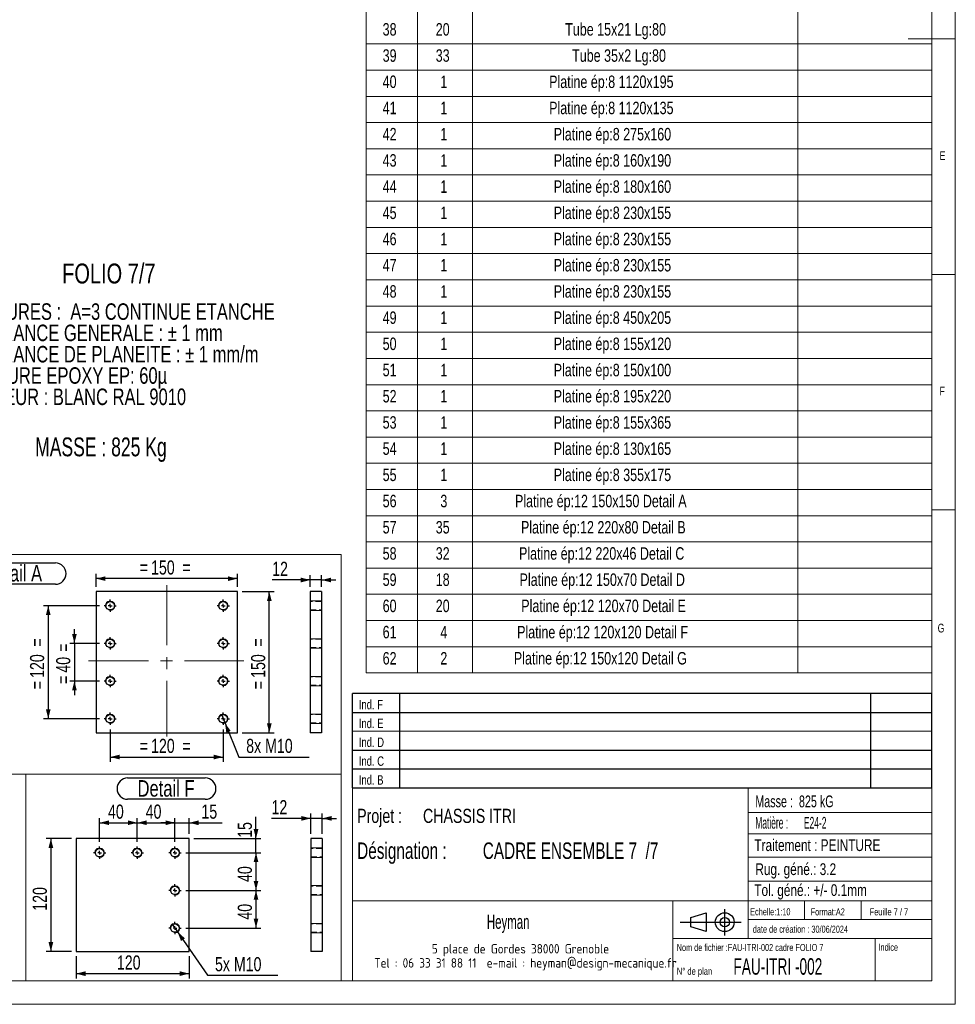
# Model space of a CAD drawing. Header units: millimetres. Extents: x 5 to 589, y 5 to 415.
# Tile 20 of 21: x 390 to 589, y 5 to 214. Entities that reach past the tile are written whole.
import ezdxf

# ---------------------------------------------------------------- set-up
doc = ezdxf.new("R2010")
doc.units = ezdxf.units.MM
doc.linetypes.add('CENTERX2', pattern=[20.32, 12.7, -2.54, 2.54, -2.54])
doc.linetypes.add('HIDDEN', pattern=[1.905, 1.27, -0.635])
for name, color, linetype in [('COTES', 1, 'Continuous'), ('NOTES', 6, 'Continuous'), ('TRAIT-MIXTES', 3, 'CENTERX2'), ('TRAIT-TIRET', 2, 'HIDDEN')]:
    doc.layers.add(name, color=color, linetype=linetype)
doc.layers.add('TRAIT-FORT', color=4, linetype='Continuous', lineweight=25)
doc.styles.add('SLDTEXTSTYLE0', font='TXT', dxfattribs={"width": 0.75})
doc.styles.add('SLDTEXTSTYLE1', font='TXT', dxfattribs={"width": 0.696429})
doc.styles.add('SLDTEXTSTYLE10', font='TXT', dxfattribs={"width": 0.620127})
doc.styles.add('SLDTEXTSTYLE2', font='TXT', dxfattribs={"width": 0.617423})
doc.styles.add('SLDTEXTSTYLE3', font='TXT', dxfattribs={"width": 0.7})
doc.styles.add('SLDTEXTSTYLE4', font='TXT', dxfattribs={"width": 0.535475})
doc.styles.add('SLDTEXTSTYLE5', font='ISOCP3', dxfattribs={"width": 0.96})
doc.styles.add('SLDTEXTSTYLE6', font='TXT', dxfattribs={"width": 0.605})
doc.styles.add('SLDTEXTSTYLE7', font='TXT', dxfattribs={"width": 0.692308})
doc.styles.add('SLDTEXTSTYLE8', font='TXT', dxfattribs={"width": 0.683333})
doc.styles.add('SLDTEXTSTYLE9', font='TXT', dxfattribs={"width": 0.695728})
doc.dimstyles.new('SLDDIMSTYLE2', dxfattribs={"dimtxt": 3, "dimasz": 2, "dimexe": 0, "dimexo": 0.0625, "dimgap": 0.75, "dimtad": 0, "dimtih": 1, "dimtoh": 1, "dimdec": 0, "dimlfac": 5, "dimrnd": 1e-09, "dimzin": 12, "dimdsep": 46, "dimtxsty": 'SLDTEXTSTYLE0', "dimblk1": 'NONE', "dimsah": 1, "dimcen": 0, "dimadec": 0, "dimazin": 3, "dimtfac": 1, "dimtdec": 0, "dimtmove": 0, "dimatfit": 3, "dimldrblk": 'NONE', "dimfxl": 1, "dimfrac": 2, "dimtolj": 1, "dimtzin": 12, "dimarcsym": 0})
doc.dimstyles.new('SLDDIMSTYLE3', dxfattribs={"dimtxt": 3, "dimasz": 2, "dimexe": 0, "dimexo": 0.0625, "dimgap": 0.75, "dimtad": 1, "dimdec": 0, "dimlfac": 5, "dimrnd": 1e-09, "dimzin": 12, "dimdsep": 46, "dimtxsty": 'SLDTEXTSTYLE0', "dimsah": 1, "dimcen": 0.09, "dimadec": 0, "dimazin": 3, "dimtfac": 1, "dimtdec": 0, "dimtofl": 0, "dimtmove": 0, "dimatfit": 3, "dimfxl": 1, "dimfrac": 2, "dimtolj": 1, "dimtzin": 12, "dimarcsym": 0})
doc.dimstyles.new('SLDDIMSTYLE4', dxfattribs={"dimtxt": 3, "dimasz": 2, "dimexe": 0, "dimexo": 0.0625, "dimgap": 0.75, "dimtad": 1, "dimdec": 0, "dimlfac": 5, "dimrnd": 1e-09, "dimzin": 12, "dimdsep": 46, "dimtxsty": 'SLDTEXTSTYLE0', "dimsah": 1, "dimcen": 0.09, "dimadec": 0, "dimazin": 3, "dimtfac": 1, "dimtdec": 0, "dimtmove": 0, "dimatfit": 0, "dimfxl": 1, "dimfrac": 2, "dimtolj": 1, "dimtzin": 12, "dimarcsym": 0})

# ---------------------------------------------------------------- blocks, each defined once
blk = doc.blocks.new('TAB MODIFS_1')
for p, q in [((123, 20), (0, 20)), ((0, 0), (0, 20)), ((10, 20), (10, 0)), ((110, 20), (110, 0)), ((123, 0), (123, 20)), ((0, 16), (123, 16)), ((0, 8), (123, 8)), ((0, 4), (123, 4)), ((0, 0), (123, 0))]:
    blk.add_line(p, q)
at = {"color": 7, "linetype": 'Continuous', "lineweight": 18}
blk.add_line((0, 12), (123, 12), dxfattribs=at)
at = {"color": 7}
for tag in ['AUTOATTR0', 'AUTOATTR1', 'AUTOATTR2', 'AUTOATTR3', 'AUTOATTR4', 'AUTOATTR5', 'AUTOATTR6', 'AUTOATTR7', 'AUTOATTR8', 'AUTOATTR9']:
    blk.add_attdef(tag, (0, 0), '', height=1, dxfattribs=at)
at = {"layer": 'NOTES', "color": 211, "char_height": 2, "attachment_point": 1, "style": 'SLDTEXTSTYLE0'}
for s, insert in [('Ind. F', (1.36, 18.66)), ('Ind. E', (1.36, 14.66)), ('Ind. D', (1.36, 10.66)), ('Ind. C', (1.36, 6.66)), ('Ind. B', (1.36, 2.66))]:
    blk.add_mtext(s, dxfattribs=dict(at, insert=insert))
blk = doc.blocks.new('Bloc2_1')
for p, q in [((2.32, 3.8), (5.55, 4.8)), ((5.55, 4.8), (5.55, 0.8)), ((9.48, 0), (9.48, 5.6)), ((0, 2.8), (12.98, 2.8)), ((2.32, 1.8), (2.32, 3.8)), ((5.55, 0.8), (2.32, 1.8))]:
    blk.add_line(p, q)
for radius in [2, 1]:
    blk.add_circle((9.48, 2.8), radius)
blk = doc.blocks.new('SW_NOTE_0')
at = {"layer": 'NOTES', "color": 0, "char_height": 3.5, "attachment_point": 1, "style": 'SLDTEXTSTYLE0'}
for s, insert in [('SOUDURES :  A=3 CONTINUE ETANCHE', (0, 4.51)), ('TOLERANCE GENERALE : ± 1 mm', (0, -0.01)), ('TOLERANCE DE PLANEITE : ± 1 mm/m', (0, -4.54)), ('PEINTURE EPOXY EP: 60µ', (0, -9.07)), ('COULEUR : BLANC RAL 9010', (0, -13.59))]:
    blk.add_mtext(s, dxfattribs=dict(at, insert=insert))
blk = doc.blocks.new('SW_NOTE_1')
at = {"layer": 'NOTES', "color": 0, "char_height": 3, "attachment_point": 1, "style": 'SLDTEXTSTYLE0'}
for s, insert in [('Projet :', (0, 3.87)), ('CHASSIS ITRI', (13.98, 3.87))]:
    blk.add_mtext(s, dxfattribs=dict(at, insert=insert))
blk = doc.blocks.new('SW_NOTE_2')
at = {"layer": 'NOTES', "color": 0, "char_height": 2.5, "attachment_point": 1, "style": 'SLDTEXTSTYLE4'}
for s, insert in [('Matière :', (0, 3.22)), ('E24-2', (10.33, 3.22))]:
    blk.add_mtext(s, dxfattribs=dict(at, insert=insert))
blk = doc.blocks.new('SW_NOTE_3')
at = {"layer": 'NOTES', "color": 0, "char_height": 2, "attachment_point": 2, "style": 'SLDTEXTSTYLE5'}
for s, insert in [('5 place de Gordes 38000 Grenoble', (20.94, 2.58)), ('Tel : 06 33 31 88 11  e-mail : heyman@design-mecanique.fr', (22, -0.42))]:
    blk.add_mtext(s, dxfattribs=dict(at, insert=insert))
blk = doc.blocks.new('SW_NOTE_4')
at = {"layer": 'NOTES', "color": 0, "char_height": 3.5, "attachment_point": 1, "style": 'SLDTEXTSTYLE9'}
for s, insert in [('Désignation :', (0, 4.51)), ('CADRE ENSEMBLE 7  /7', (26.67, 4.51))]:
    blk.add_mtext(s, dxfattribs=dict(at, insert=insert))
blk = doc.blocks.new('SW_TABLEANNOTATION_0')
at = {"color": 0, "linetype": 'Continuous', "lineweight": 18}
for p, q in [((0, 0), (0, -334.62)), ((120.08, -334.62), (120.08, 0)), ((10.89, -5.57), (10.89, -334.62)), ((22.55, -5.57), (22.55, -334.62)), ((91.63, -5.57), (91.63, -334.62)), ((0, -201.06), (120.08, -201.06)), ((0, -206.62), (120.08, -206.62)), ((0, -212.19), (120.08, -212.19)), ((0, -217.75), (120.08, -217.75)), ((0, -223.32), (120.08, -223.32)), ((0, -228.88), (120.08, -228.88)), ((0, -234.45), (120.08, -234.45)), ((0, -240.01), (120.08, -240.01)), ((0, -245.58), (120.08, -245.58)), ((0, -251.15), (120.08, -251.15)), ((0, -256.71), (120.08, -256.71)), ((0, -262.28), (120.08, -262.28)), ((0, -267.84), (120.08, -267.84)), ((0, -273.41), (120.08, -273.41)), ((0, -278.97), (120.08, -278.97)), ((0, -284.54), (120.08, -284.54)), ((0, -290.1), (120.08, -290.1)), ((0, -295.67), (120.08, -295.67)), ((0, -301.23), (120.08, -301.23)), ((0, -306.8), (120.08, -306.8)), ((0, -312.36), (120.08, -312.36)), ((0, -317.93), (120.08, -317.93)), ((0, -323.49), (120.08, -323.49)), ((0, -329.06), (120.08, -329.06)), ((0, -334.62), (120.08, -334.62))]:
    blk.add_line(p, q, dxfattribs=at)
at = {"color": 0, "linetype": 'Continuous', "lineweight": 18, "attachment_point": 1, "style": 'SLDTEXTSTYLE0'}
for s, insert, char_height in [('Tube 15x21 Lg:80', (42.25, -196.63), 2.6458), ('38', (3.49, -196.63), 2.646), ('20', (14.76, -196.63), 2.646), ('39', (3.49, -202.19), 2.646), ('33', (14.76, -202.19), 2.646), ('Tube 35x2 Lg:80', (43.72, -202.19), 2.6458), ('40', (3.49, -207.76), 2.646), ('1', (15.74, -207.76), 2.65), ('Platine ép:8 1120x195', (38.84, -207.76), 2.6458), ('Platine ép:8 1120x135', (38.84, -213.32), 2.6458), ('41', (3.49, -213.32), 2.646), ('1', (15.74, -213.32), 2.65), ('42', (3.49, -218.89), 2.646), ('1', (15.74, -218.89), 2.65), ('Platine ép:8 275x160', (39.81, -218.89), 2.6458), ('43', (3.49, -224.46), 2.646), ('1', (15.74, -224.46), 2.65), ('Platine ép:8 160x190', (39.81, -224.46), 2.6458), ('Platine ép:8 180x160', (39.81, -230.02), 2.6458), ('44', (3.49, -230.02), 2.646), ('1', (15.74, -230.02), 2.65), ('45', (3.49, -235.59), 2.646), ('1', (15.74, -235.59), 2.65), ('Platine ép:8 230x155', (39.81, -235.59), 2.6458), ('46', (3.49, -241.15), 2.646), ('1', (15.74, -241.15), 2.65), ('Platine ép:8 230x155', (39.81, -241.15), 2.6458), ('47', (3.49, -246.72), 2.646), ('1', (15.74, -246.72), 2.65), ('Platine ép:8 230x155', (39.81, -246.72), 2.6458), ('48', (3.49, -252.28), 2.646), ('1', (15.74, -252.28), 2.65), ('Platine ép:8 230x155', (39.81, -252.28), 2.6458), ('49', (3.49, -257.85), 2.646), ('1', (15.74, -257.85), 2.65), ('Platine ép:8 450x205', (39.81, -257.85), 2.6458), ('50', (3.49, -263.41), 2.646), ('1', (15.74, -263.41), 2.65), ('Platine ép:8 155x120', (39.81, -263.41), 2.6458), ('51', (3.49, -268.98), 2.646), ('1', (15.74, -268.98), 2.65), ('Platine ép:8 150x100', (39.81, -268.98), 2.6458), ('52', (3.49, -274.54), 2.646), ('1', (15.74, -274.54), 2.65), ('Platine ép:8 195x220', (39.81, -274.54), 2.6458), ('53', (3.49, -280.11), 2.646), ('1', (15.74, -280.11), 2.65), ('Platine ép:8 155x365', (39.81, -280.11), 2.6458), ('54', (3.49, -285.67), 2.646), ('1', (15.74, -285.67), 2.65), ('Platine ép:8 130x165', (39.81, -285.67), 2.6458), ('55', (3.49, -291.24), 2.646), ('1', (15.74, -291.24), 2.65), ('Platine ép:8 355x175', (39.81, -291.24), 2.6458), ('56', (3.49, -296.8), 2.646), ('3', (15.74, -296.8), 2.65), ('Platine ép:12 150x150 Detail A', (31.59, -296.8), 2.6458), ('57', (3.49, -302.37), 2.646), ('35', (14.76, -302.37), 2.646), ('Platine ép:12 220x80 Detail B', (32.86, -302.37), 2.6458), ('58', (3.49, -307.93), 2.646), ('32', (14.76, -307.93), 2.646), ('Platine ép:12 220x46 Detail C', (32.44, -307.93), 2.6458), ('59', (3.49, -313.5), 2.646), ('18', (14.76, -313.5), 2.646), ('Platine ép:12 150x70 Detail D', (32.56, -313.5), 2.6458), ('60', (3.49, -319.06), 2.646), ('20', (14.76, -319.06), 2.646), ('Platine ép:12 120x70 Detail E', (32.92, -319.06), 2.6458), ('61', (3.49, -324.63), 2.646), ('4', (15.74, -324.63), 2.65), ('Platine ép:12 120x120 Detail F', (32.04, -324.63), 2.6458), ('62', (3.49, -330.19), 2.646), ('2', (15.74, -330.19), 2.65), ('Platine ép:12 150x120 Detail G', (31.35, -330.19), 2.6458)]:
    blk.add_mtext(s, dxfattribs=dict(at, insert=insert, char_height=char_height))
blk = doc.blocks.new('_D_77')
at = {"layer": 'COTES', "color": 1, "transparency": 16777216}
for p, q in [((425.62, 37.2), (441.52, 37.2)), ((440.52, 37.2), (440.52, 29.2)), ((425.62, 29.2), (441.52, 29.2))]:
    blk.add_line(p, q, dxfattribs=at)
for points in [[(440.52, 37.2), (440.02, 35.2), (441.02, 35.2)], [(440.52, 29.2), (441.02, 31.2), (440.02, 31.2)]]:
    blk.add_solid(points, dxfattribs=at)
at = {"layer": 'COTES', "color": 1, "transparency": 16777216, "insert": (436.65, 30.98), "char_height": 3, "attachment_point": 1, "rotation": 90, "style": 'SLDTEXTSTYLE0'}
blk.add_mtext('40', dxfattribs=at)
blk = doc.blocks.new('_D_78')
at = {"layer": 'COTES', "color": 1, "transparency": 16777216}
for p, q in [((425.62, 29.2), (441.52, 29.2)), ((440.52, 29.2), (440.52, 21.2)), ((425.62, 21.2), (441.52, 21.2))]:
    blk.add_line(p, q, dxfattribs=at)
for points in [[(440.52, 29.2), (440.02, 27.2), (441.02, 27.2)], [(440.52, 21.2), (441.02, 23.2), (440.02, 23.2)]]:
    blk.add_solid(points, dxfattribs=at)
at = {"layer": 'COTES', "color": 1, "transparency": 16777216, "insert": (436.65, 22.98), "char_height": 3, "attachment_point": 1, "rotation": 90, "style": 'SLDTEXTSTYLE0'}
blk.add_mtext('40', dxfattribs=at)
blk = doc.blocks.new('_D_79')
at = {"layer": 'COTES', "color": 1, "transparency": 16777216}
for p, q in [((440.52, 40.2), (440.52, 44.79)), ((427.32, 40.2), (441.52, 40.2)), ((440.52, 37.2), (440.52, 40.2)), ((425.62, 37.2), (441.52, 37.2)), ((440.52, 37.2), (440.52, 34.2))]:
    blk.add_line(p, q, dxfattribs=at)
for points in [[(440.52, 40.2), (441.02, 42.2), (440.02, 42.2)], [(440.52, 37.2), (440.02, 35.2), (441.02, 35.2)]]:
    blk.add_solid(points, dxfattribs=at)
at = {"layer": 'COTES', "color": 1, "transparency": 16777216, "insert": (436.65, 40.35), "char_height": 3, "attachment_point": 1, "rotation": 90, "style": 'SLDTEXTSTYLE0'}
blk.add_mtext('15', dxfattribs=at)
blk = doc.blocks.new('_D_80')
at = {"layer": 'COTES', "color": 1, "transparency": 16777216}
for p, q in [((407.32, 39.5), (407.32, 44.55)), ((415.32, 39.5), (415.32, 44.55)), ((407.32, 43.55), (415.32, 43.55))]:
    blk.add_line(p, q, dxfattribs=at)
for points in [[(407.32, 43.55), (409.32, 43.05), (409.32, 44.05)], [(415.32, 43.55), (413.32, 44.05), (413.32, 43.05)]]:
    blk.add_solid(points, dxfattribs=at)
at = {"layer": 'COTES', "color": 1, "transparency": 16777216, "insert": (409.1, 47.42), "char_height": 3, "attachment_point": 1, "style": 'SLDTEXTSTYLE0'}
blk.add_mtext('40', dxfattribs=at)
blk = doc.blocks.new('_D_81')
at = {"layer": 'COTES', "color": 1, "transparency": 16777216}
for p, q in [((415.32, 39.5), (415.32, 44.55)), ((423.32, 39.5), (423.32, 44.55)), ((415.32, 43.55), (423.32, 43.55))]:
    blk.add_line(p, q, dxfattribs=at)
for points in [[(415.32, 43.55), (417.32, 43.05), (417.32, 44.05)], [(423.32, 43.55), (421.32, 44.05), (421.32, 43.05)]]:
    blk.add_solid(points, dxfattribs=at)
at = {"layer": 'COTES', "color": 1, "transparency": 16777216, "insert": (417.1, 47.42), "char_height": 3, "attachment_point": 1, "style": 'SLDTEXTSTYLE0'}
blk.add_mtext('40', dxfattribs=at)
blk = doc.blocks.new('_D_82')
at = {"layer": 'COTES', "color": 1, "transparency": 16777216}
for p, q in [((423.32, 39.5), (423.32, 44.55)), ((426.32, 41.2), (426.32, 44.55)), ((423.32, 43.55), (420.32, 43.55)), ((423.32, 43.55), (426.32, 43.55)), ((426.32, 43.55), (433.36, 43.55))]:
    blk.add_line(p, q, dxfattribs=at)
for points in [[(423.32, 43.55), (421.32, 44.05), (421.32, 43.05)], [(426.32, 43.55), (428.32, 43.05), (428.32, 44.05)]]:
    blk.add_solid(points, dxfattribs=at)
at = {"layer": 'COTES', "color": 1, "transparency": 16777216, "insert": (428.93, 47.42), "char_height": 3, "attachment_point": 1, "style": 'SLDTEXTSTYLE0'}
blk.add_mtext('15', dxfattribs=at)
blk = doc.blocks.new('_D_83')
at = {"layer": 'COTES', "color": 1, "transparency": 16777216}
for p, q in [((401.32, 40.2), (395.97, 40.2)), ((396.97, 40.2), (396.97, 16.2)), ((401.32, 16.2), (395.97, 16.2))]:
    blk.add_line(p, q, dxfattribs=at)
for points in [[(396.97, 40.2), (396.47, 38.2), (397.47, 38.2)], [(396.97, 16.2), (397.47, 18.2), (396.47, 18.2)]]:
    blk.add_solid(points, dxfattribs=at)
at = {"layer": 'COTES', "color": 1, "transparency": 16777216, "insert": (393.11, 24.87), "char_height": 3, "attachment_point": 1, "rotation": 90, "style": 'SLDTEXTSTYLE0'}
blk.add_mtext('120', dxfattribs=at)
blk = doc.blocks.new('_D_84')
at = {"layer": 'COTES', "color": 1, "transparency": 16777216}
for p, q in [((402.32, 15.2), (402.32, 10.51)), ((426.32, 15.2), (426.32, 10.51)), ((402.32, 11.51), (426.32, 11.51))]:
    blk.add_line(p, q, dxfattribs=at)
for points in [[(402.32, 11.51), (404.32, 11.01), (404.32, 12.01)], [(426.32, 11.51), (424.32, 12.01), (424.32, 11.01)]]:
    blk.add_solid(points, dxfattribs=at)
at = {"layer": 'COTES', "color": 1, "transparency": 16777216, "insert": (410.99, 15.38), "char_height": 3, "attachment_point": 1, "style": 'SLDTEXTSTYLE0'}
blk.add_mtext('120', dxfattribs=at)
blk = doc.blocks.new('_D_85')
at = {"layer": 'COTES', "color": 1, "transparency": 16777216}
for p, q in [((422.75, 22.02), (423.88, 20.37)), ((423.88, 20.37), (430.22, 11.16)), ((430.22, 11.16), (445.16, 11.16))]:
    blk.add_line(p, q, dxfattribs=at)
blk.add_solid([(423.88, 20.37), (424.6, 18.44), (425.43, 19.01)], dxfattribs=at)
at = {"layer": 'COTES', "color": 1, "transparency": 16777216, "insert": (431.81, 15.02), "char_height": 3, "attachment_point": 1, "style": 'SLDTEXTSTYLE0'}
blk.add_mtext('5x M10', dxfattribs=at)
blk = doc.blocks.new('_NONE')
blk = doc.blocks.new('SW_NOTE_8')
at = {"layer": 'NOTES', "color": 0}
for p, q in [((-0.06, 4.98), (16.42, 4.98)), ((16.42, 0.45), (-0.06, 0.45))]:
    blk.add_line(p, q, dxfattribs=at)
for centre, start, end in [((-0.06, 2.71), 90, 270), ((16.42, 2.71), 270, 90)]:
    blk.add_arc(centre, 2.26, start, end, dxfattribs=at)
at = {"layer": 'NOTES', "color": 0, "insert": (8.09, 4.51), "char_height": 3.5, "attachment_point": 2, "style": 'SLDTEXTSTYLE0'}
blk.add_mtext('Detail F', dxfattribs=at)
blk = doc.blocks.new('SW_CENTERMARKSYMBOL_52')
at = {"layer": 'TRAIT-MIXTES', "color": 0}
for p, q in [((-0.8, 0), (-1.3, 0)), ((0, 0), (-0.4, 0)), ((0, 0.8), (0, 1.3)), ((0, 0), (0, 0.4)), ((0, 0), (0, -0.4)), ((0, 0), (0.4, 0)), ((0.8, 0), (1.3, 0)), ((0, -0.8), (0, -1.3))]:
    blk.add_line(p, q, dxfattribs=at)
blk = doc.blocks.new('SW_CENTERMARKSYMBOL_53')
at = {"layer": 'TRAIT-MIXTES', "color": 0}
for p, q in [((-0.8, 0), (-1.3, 0)), ((0, 0), (-0.4, 0)), ((0, 0.8), (0, 1.3)), ((0, 0), (0, 0.4)), ((0, 0), (0, -0.4)), ((0, 0), (0.4, 0)), ((0.8, 0), (1.3, 0)), ((0, -0.8), (0, -1.3))]:
    blk.add_line(p, q, dxfattribs=at)
blk = doc.blocks.new('SW_CENTERMARKSYMBOL_54')
at = {"layer": 'TRAIT-MIXTES', "color": 0}
for p, q in [((-0.8, 0), (-1.3, 0)), ((0, 0), (-0.4, 0)), ((0, 0.8), (0, 1.3)), ((0, 0), (0, 0.4)), ((0, 0), (0, -0.4)), ((0, 0), (0.4, 0)), ((0.8, 0), (1.3, 0)), ((0, -0.8), (0, -1.3))]:
    blk.add_line(p, q, dxfattribs=at)
blk = doc.blocks.new('SW_CENTERMARKSYMBOL_55')
at = {"layer": 'TRAIT-MIXTES', "color": 0}
for p, q in [((-0.8, 0), (-1.3, 0)), ((0, 0), (-0.4, 0)), ((0, 0.8), (0, 1.3)), ((0, 0), (0, 0.4)), ((0, 0), (0, -0.4)), ((0, 0), (0.4, 0)), ((0.8, 0), (1.3, 0)), ((0, -0.8), (0, -1.3))]:
    blk.add_line(p, q, dxfattribs=at)
blk = doc.blocks.new('SW_CENTERMARKSYMBOL_56')
at = {"layer": 'TRAIT-MIXTES', "color": 0}
for p, q in [((-0.8, 0), (-1.3, 0)), ((0, 0), (-0.4, 0)), ((0, 0.8), (0, 1.3)), ((0, 0), (0, 0.4)), ((0, 0), (0, -0.4)), ((0, 0), (0.4, 0)), ((0.8, 0), (1.3, 0)), ((0, -0.8), (0, -1.3))]:
    blk.add_line(p, q, dxfattribs=at)
blk = doc.blocks.new('_D_93')
at = {"layer": 'COTES', "color": 1, "transparency": 16777216}
for p, q in [((452.18, 44.49), (443.82, 44.49)), ((452.18, 41.2), (452.18, 45.49)), ((454.58, 44.49), (452.18, 44.49)), ((454.58, 41.2), (454.58, 45.49)), ((454.58, 44.49), (457.58, 44.49))]:
    blk.add_line(p, q, dxfattribs=at)
for points in [[(452.18, 44.49), (450.18, 44.99), (450.18, 43.99)], [(454.58, 44.49), (456.58, 43.99), (456.58, 44.99)]]:
    blk.add_solid(points, dxfattribs=at)
at = {"layer": 'COTES', "color": 1, "transparency": 16777216, "insert": (443.82, 48.36), "char_height": 3, "attachment_point": 1, "style": 'SLDTEXTSTYLE0'}
blk.add_mtext('12', dxfattribs=at)
blk = doc.blocks.new('_D_107')
at = {"layer": 'COTES', "color": 1, "transparency": 16777216}
for p, q in [((401.96, 81.65), (401.96, 84.65)), ((407.26, 81.65), (400.96, 81.65)), ((401.96, 81.65), (401.96, 73.65)), ((407.26, 73.65), (400.96, 73.65)), ((401.96, 73.65), (401.96, 70.65))]:
    blk.add_line(p, q, dxfattribs=at)
for points in [[(401.96, 81.65), (402.46, 83.65), (401.46, 83.65)], [(401.96, 73.65), (401.46, 71.65), (402.46, 71.65)]]:
    blk.add_solid(points, dxfattribs=at)
at = {"layer": 'COTES', "color": 1, "transparency": 16777216, "char_height": 3, "attachment_point": 1, "rotation": 90, "style": 'SLDTEXTSTYLE0'}
for s, insert in [('=', (398.09, 79.87)), ('40', (398.09, 75.43)), ('=', (398.09, 73.01))]:
    blk.add_mtext(s, dxfattribs=dict(at, insert=insert))
blk = doc.blocks.new('_D_108')
at = {"layer": 'COTES', "color": 1, "transparency": 16777216}
for p, q in [((407.26, 89.65), (395.41, 89.65)), ((396.41, 89.65), (396.41, 65.65)), ((407.26, 65.65), (395.41, 65.65))]:
    blk.add_line(p, q, dxfattribs=at)
for points in [[(396.41, 89.65), (395.91, 87.65), (396.91, 87.65)], [(396.41, 65.65), (396.91, 67.65), (395.91, 67.65)]]:
    blk.add_solid(points, dxfattribs=at)
at = {"layer": 'COTES', "color": 1, "transparency": 16777216, "char_height": 3, "attachment_point": 1, "rotation": 90, "style": 'SLDTEXTSTYLE0'}
for s, insert in [('=', (392.54, 80.97)), ('120', (392.54, 74.32)), ('=', (392.54, 71.9))]:
    blk.add_mtext(s, dxfattribs=dict(at, insert=insert))
blk = doc.blocks.new('_D_109')
at = {"layer": 'COTES', "color": 1, "transparency": 16777216}
for p, q in [((409.56, 63.35), (409.56, 56.51)), ((433.56, 63.35), (433.56, 56.51)), ((409.56, 57.51), (433.56, 57.51))]:
    blk.add_line(p, q, dxfattribs=at)
for points in [[(409.56, 57.51), (411.56, 57.01), (411.56, 58.01)], [(433.56, 57.51), (431.56, 58.01), (431.56, 57.01)]]:
    blk.add_solid(points, dxfattribs=at)
at = {"layer": 'COTES', "color": 1, "transparency": 16777216, "char_height": 3, "attachment_point": 1, "style": 'SLDTEXTSTYLE0'}
for s, insert in [('120', (418.24, 61.38)), ('=', (415.81, 61.38)), ('=', (424.89, 61.38))]:
    blk.add_mtext(s, dxfattribs=dict(at, insert=insert))
blk = doc.blocks.new('_D_110')
at = {"layer": 'COTES', "color": 1, "transparency": 16777216}
for p, q in [((406.56, 93.65), (406.56, 96.4)), ((436.56, 93.65), (436.56, 96.4)), ((436.56, 95.4), (406.56, 95.4))]:
    blk.add_line(p, q, dxfattribs=at)
for points in [[(406.56, 95.4), (408.56, 94.9), (408.56, 95.9)], [(436.56, 95.4), (434.56, 95.9), (434.56, 94.9)]]:
    blk.add_solid(points, dxfattribs=at)
at = {"layer": 'COTES', "color": 1, "transparency": 16777216, "char_height": 3, "attachment_point": 1, "style": 'SLDTEXTSTYLE0'}
for s, insert in [('=', (415.81, 99.27)), ('150', (418.24, 99.27)), ('=', (424.89, 99.27))]:
    blk.add_mtext(s, dxfattribs=dict(at, insert=insert))
blk = doc.blocks.new('_D_111')
at = {"layer": 'COTES', "color": 1, "transparency": 16777216}
for p, q in [((437.56, 92.65), (444.35, 92.65)), ((443.35, 62.65), (443.35, 92.65)), ((437.56, 62.65), (444.35, 62.65))]:
    blk.add_line(p, q, dxfattribs=at)
for points in [[(443.35, 92.65), (442.85, 90.65), (443.85, 90.65)], [(443.35, 62.65), (443.85, 64.65), (442.85, 64.65)]]:
    blk.add_solid(points, dxfattribs=at)
at = {"layer": 'COTES', "color": 1, "transparency": 16777216, "char_height": 3, "attachment_point": 1, "rotation": 90, "style": 'SLDTEXTSTYLE0'}
for s, insert in [('=', (439.48, 80.97)), ('150', (439.48, 74.32)), ('=', (439.48, 71.9))]:
    blk.add_mtext(s, dxfattribs=dict(at, insert=insert))
blk = doc.blocks.new('_D_112')
at = {"layer": 'COTES', "color": 1, "transparency": 16777216}
for p, q in [((433.19, 66.58), (433.94, 64.72)), ((433.94, 64.72), (436.85, 57.51)), ((436.85, 57.51), (451.79, 57.51))]:
    blk.add_line(p, q, dxfattribs=at)
blk.add_solid([(433.94, 64.72), (434.22, 62.68), (435.15, 63.06)], dxfattribs=at)
at = {"layer": 'COTES', "color": 1, "transparency": 16777216, "insert": (438.44, 61.38), "char_height": 3, "attachment_point": 1, "style": 'SLDTEXTSTYLE0'}
blk.add_mtext('8x M10', dxfattribs=at)
blk = doc.blocks.new('SW_NOTE_11')
at = {"layer": 'NOTES', "color": 0}
for p, q in [((-0.07, 4.94), (17.67, 4.94)), ((17.67, 0.42), (-0.07, 0.42))]:
    blk.add_line(p, q, dxfattribs=at)
for centre, start, end in [((-0.07, 2.68), 90, 270), ((17.67, 2.68), 270, 90)]:
    blk.add_arc(centre, 2.26, start, end, dxfattribs=at)
at = {"layer": 'NOTES', "color": 0, "insert": (8.7, 4.51), "char_height": 3.5, "attachment_point": 2, "style": 'SLDTEXTSTYLE0'}
blk.add_mtext('Detail A', dxfattribs=at)
blk = doc.blocks.new('SW_CENTERMARKSYMBOL_69')
at = {"layer": 'TRAIT-MIXTES', "color": 0}
for p, q in [((-0.8, 0), (-1.3, 0)), ((0, 0), (-0.4, 0)), ((0, 0.8), (0, 1.3)), ((0, 0), (0, 0.4)), ((0, 0), (0, -0.4)), ((0, 0), (0.4, 0)), ((0.8, 0), (1.3, 0)), ((0, -0.8), (0, -1.3))]:
    blk.add_line(p, q, dxfattribs=at)
blk = doc.blocks.new('SW_CENTERMARKSYMBOL_70')
at = {"layer": 'TRAIT-MIXTES', "color": 0}
for p, q in [((-0.8, 0), (-1.3, 0)), ((0, 0), (-0.4, 0)), ((0, 0.8), (0, 1.3)), ((0, 0), (0, 0.4)), ((0, 0), (0, -0.4)), ((0, 0), (0.4, 0)), ((0.8, 0), (1.3, 0)), ((0, -0.8), (0, -1.3))]:
    blk.add_line(p, q, dxfattribs=at)
blk = doc.blocks.new('SW_CENTERMARKSYMBOL_71')
at = {"layer": 'TRAIT-MIXTES', "color": 0}
for p, q in [((0, 0), (-0.4, 0)), ((0, 0.8), (0, 1.3)), ((0, 0), (0, 0.4)), ((0, 0), (0, -0.4)), ((0, 0), (0.4, 0)), ((0.8, 0), (1.3, 0)), ((-0.8, 0), (-1.3, 0)), ((0, -0.8), (0, -1.3))]:
    blk.add_line(p, q, dxfattribs=at)
blk = doc.blocks.new('SW_CENTERMARKSYMBOL_72')
at = {"layer": 'TRAIT-MIXTES', "color": 0}
for p, q in [((-0.8, 0), (-1.3, 0)), ((0, 0), (-0.4, 0)), ((0, 0.8), (0, 1.3)), ((0, 0), (0, 0.4)), ((0, 0), (0, -0.4)), ((0, 0), (0.4, 0)), ((0.8, 0), (1.3, 0)), ((0, -0.8), (0, -1.3))]:
    blk.add_line(p, q, dxfattribs=at)
blk = doc.blocks.new('SW_CENTERMARKSYMBOL_73')
at = {"layer": 'TRAIT-MIXTES', "color": 0}
for p, q in [((-0.8, 0), (-1.3, 0)), ((0, 0), (-0.4, 0)), ((0, 0.8), (0, 1.3)), ((0, 0), (0, 0.4)), ((0, 0), (0, -0.4)), ((0, 0), (0.4, 0)), ((0.8, 0), (1.3, 0)), ((0, -0.8), (0, -1.3))]:
    blk.add_line(p, q, dxfattribs=at)
blk = doc.blocks.new('SW_CENTERMARKSYMBOL_74')
at = {"layer": 'TRAIT-MIXTES', "color": 0}
for p, q in [((-0.8, 0), (-1.3, 0)), ((0, 0), (-0.4, 0)), ((0, 0.8), (0, 1.3)), ((0, 0), (0, 0.4)), ((0, 0), (0, -0.4)), ((0, 0), (0.4, 0)), ((0.8, 0), (1.3, 0)), ((0, -0.8), (0, -1.3))]:
    blk.add_line(p, q, dxfattribs=at)
blk = doc.blocks.new('SW_CENTERMARKSYMBOL_75')
at = {"layer": 'TRAIT-MIXTES', "color": 0}
for p, q in [((0, 0), (-0.4, 0)), ((0, 0.8), (0, 1.3)), ((0, 0), (0, 0.4)), ((0, 0), (0, -0.4)), ((0, 0), (0.4, 0)), ((0.8, 0), (1.3, 0)), ((-0.8, 0), (-1.3, 0)), ((0, -0.8), (0, -1.3))]:
    blk.add_line(p, q, dxfattribs=at)
blk = doc.blocks.new('SW_CENTERMARKSYMBOL_76')
at = {"layer": 'TRAIT-MIXTES', "color": 0}
for p, q in [((-0.8, 0), (-1.3, 0)), ((0, 0), (-0.4, 0)), ((0, 0.8), (0, 1.3)), ((0, 0), (0, 0.4)), ((0, 0), (0, -0.4)), ((0, 0), (0.4, 0)), ((0.8, 0), (1.3, 0)), ((0, -0.8), (0, -1.3))]:
    blk.add_line(p, q, dxfattribs=at)
blk = doc.blocks.new('_D_113')
at = {"layer": 'COTES', "color": 1, "transparency": 16777216}
for p, q in [((452.04, 95.11), (443.96, 95.11)), ((452.04, 93.65), (452.04, 96.11)), ((454.44, 95.11), (452.04, 95.11)), ((454.44, 93.65), (454.44, 96.11)), ((454.44, 95.11), (457.44, 95.11))]:
    blk.add_line(p, q, dxfattribs=at)
for points in [[(452.04, 95.11), (450.04, 95.61), (450.04, 94.61)], [(454.44, 95.11), (456.44, 94.61), (456.44, 95.61)]]:
    blk.add_solid(points, dxfattribs=at)
at = {"layer": 'COTES', "color": 1, "transparency": 16777216, "insert": (443.96, 98.98), "char_height": 3, "attachment_point": 1, "style": 'SLDTEXTSTYLE0'}
blk.add_mtext('12', dxfattribs=at)

msp = doc.modelspace()

# ---------------------------------------------------------------- linework, layer by layer
at = {"lineweight": 18}
for p, q in [((589, 5), (589, 415)), ((584, 10), (584, 410)), ((589, 210), (579, 210)), ((584, 160), (589, 160)), ((589, 110), (584, 110)), ((458.616, 100.532), (376.245, 100.532)), ((458.616, 53.868), (458.616, 100.532)), ((454.437, 90.65), (452.037, 90.65)), ((454.437, 90.65), (452.037, 90.65)), ((454.437, 88.65), (452.037, 88.65)), ((454.437, 88.65), (452.037, 88.65)), ((454.437, 82.65), (452.037, 82.65)), ((454.437, 82.65), (452.037, 82.65)), ((454.437, 80.65), (452.037, 80.65)), ((454.437, 80.65), (452.037, 80.65)), ((454.437, 74.65), (452.037, 74.65)), ((454.437, 74.65), (452.037, 74.65)), ((454.437, 72.65), (452.037, 72.65)), ((454.437, 72.65), (452.037, 72.65)), ((454.437, 66.65), (452.037, 66.65)), ((454.437, 66.65), (452.037, 66.65)), ((454.437, 64.65), (452.037, 64.65)), ((454.437, 64.65), (452.037, 64.65)), ((326.203, 53.868), (391.626, 53.868)), ((458.616, 53.868), (376.245, 53.868)), ((391.626, 10), (391.626, 53.868)), ((391.626, 53.868), (458.616, 53.868)), ((391.626, 53.868), (391.626, 10)), ((458.616, 53.868), (458.616, 10)), ((461, 51), (461, 10)), ((584, 51), (461, 51)), ((545, 51), (545, 19)), ((584, 51), (584, 10)), ((545, 45.756), (584, 45.756)), ((545, 41.178), (584, 41.178)), ((454.578, 38.196), (452.178, 38.196)), ((454.578, 38.196), (452.178, 38.196)), ((454.578, 38.196), (452.178, 38.196)), ((454.578, 36.196), (452.178, 36.196)), ((454.578, 36.196), (452.178, 36.196)), ((454.578, 36.196), (452.178, 36.196)), ((545, 36.245), (584, 36.245)), ((454.578, 30.196), (452.178, 30.196)), ((545, 31.178), (584, 31.178)), ((454.578, 28.196), (452.178, 28.196)), ((461, 27), (584, 27)), ((529, 27), (529, 10)), ((557, 27), (557, 23)), ((569, 27), (569, 23)), ((454.578, 22.196), (452.178, 22.196)), ((545, 23), (584, 23)), ((454.578, 20.196), (452.178, 20.196)), ((529, 19), (584, 19)), ((572, 19), (572, 10)), ((10, 10), (584, 10)), ((326.203, 10), (391.626, 10)), ((391.626, 10), (458.616, 10)), ((461, 10), (584, 10)), ((5, 5), (589, 5))]:
    msp.add_line(p, q, dxfattribs=at)
for centre in [(409.562, 89.65), (433.562, 89.65), (409.562, 81.65), (433.562, 81.65), (409.562, 73.65), (433.562, 73.65), (409.562, 65.65), (433.562, 65.65), (407.316, 37.196), (415.316, 37.196), (423.316, 37.196), (423.316, 29.196), (423.316, 21.196)]:
    msp.add_arc(centre, 1, 255, 195, dxfattribs=at)
at = {"layer": 'TRAIT-FORT', "color": 4, "linetype": 'Continuous', "lineweight": 25}
for p, q in [((436.562, 92.65), (406.562, 92.65)), ((406.562, 92.65), (406.562, 62.65)), ((436.562, 62.65), (436.562, 92.65)), ((452.037, 92.65), (452.037, 62.65)), ((454.437, 92.65), (452.037, 92.65)), ((454.437, 92.65), (454.437, 62.65)), ((406.562, 62.65), (436.562, 62.65)), ((454.437, 62.65), (452.037, 62.65)), ((426.316, 40.196), (402.316, 40.196)), ((402.316, 40.196), (402.316, 16.196)), ((426.316, 16.196), (426.316, 40.196)), ((454.578, 40.196), (452.178, 40.196)), ((452.178, 40.196), (452.178, 16.196)), ((454.578, 40.196), (454.578, 16.196)), ((402.316, 16.196), (426.316, 16.196)), ((454.578, 16.196), (452.178, 16.196))]:
    msp.add_line(p, q, dxfattribs=at)
for centre in [(409.562, 89.65), (433.562, 89.65), (409.562, 81.65), (433.562, 81.65), (409.562, 73.65), (433.562, 73.65), (409.562, 65.65), (433.562, 65.65), (407.316, 37.196), (415.316, 37.196), (423.316, 37.196), (423.316, 29.196), (423.316, 21.196)]:
    msp.add_circle(centre, 0.9, dxfattribs=at)
at = {"layer": 'TRAIT-MIXTES', "lineweight": 18}
for p, q in [((421.562, 93.983), (421.562, 61.871)), ((404.987, 77.927), (437.951, 77.927))]:
    msp.add_line(p, q, dxfattribs=at)
at = {"layer": 'TRAIT-TIRET', "color": 2}
for p, q in [((454.437, 90.55), (452.037, 90.55)), ((452.037, 88.75), (454.437, 88.75)), ((454.437, 82.55), (452.037, 82.55)), ((452.037, 80.75), (454.437, 80.75)), ((454.437, 74.55), (452.037, 74.55)), ((452.037, 72.75), (454.437, 72.75)), ((454.437, 66.55), (452.037, 66.55)), ((452.037, 64.75), (454.437, 64.75)), ((454.578, 38.096), (452.178, 38.096)), ((452.178, 36.296), (454.578, 36.296)), ((454.578, 30.096), (452.178, 30.096)), ((452.178, 28.296), (454.578, 28.296)), ((454.578, 22.096), (452.178, 22.096)), ((452.178, 20.296), (454.578, 20.296))]:
    msp.add_line(p, q, dxfattribs=at)

# ---------------------------------------------------------------- block references
at = {"lineweight": 18}
msp.add_blockref('SW_TABLEANNOTATION_0', (463.923, 410), dxfattribs=at)
for name, p in [('TAB MODIFS_1', (460.994, 50.99)), ('TAB MODIFS_1', (460.994, 50.99)), ('Bloc2_1', (530.56, 19.634)), ('Bloc2_1', (530.56, 19.634))]:
    msp.add_blockref(name, p)
at = {"layer": 'NOTES', "color": 211}
for name, p in [('SW_NOTE_0', (377.303, 149.353)), ('SW_NOTE_11', (380.256, 93.789)), ('SW_NOTE_8', (413.33, 48.094)), ('SW_NOTE_1', (462.001, 42.648)), ('SW_NOTE_2', (546.533, 41.577)), ('SW_NOTE_4', (462.001, 34.863)), ('SW_NOTE_3', (475.738, 15.213))]:
    msp.add_blockref(name, p, dxfattribs=at)
at = {"layer": 'TRAIT-MIXTES'}
for name, p in [('SW_CENTERMARKSYMBOL_72', (409.562, 89.65)), ('SW_CENTERMARKSYMBOL_76', (433.562, 89.65)), ('SW_CENTERMARKSYMBOL_71', (409.562, 81.65)), ('SW_CENTERMARKSYMBOL_75', (433.562, 81.65)), ('SW_CENTERMARKSYMBOL_70', (409.562, 73.65)), ('SW_CENTERMARKSYMBOL_74', (433.562, 73.65)), ('SW_CENTERMARKSYMBOL_69', (409.562, 65.65)), ('SW_CENTERMARKSYMBOL_73', (433.562, 65.65)), ('SW_CENTERMARKSYMBOL_52', (407.316, 37.196)), ('SW_CENTERMARKSYMBOL_53', (415.316, 37.196)), ('SW_CENTERMARKSYMBOL_54', (423.316, 37.196)), ('SW_CENTERMARKSYMBOL_55', (423.316, 29.196)), ('SW_CENTERMARKSYMBOL_56', (423.316, 21.196))]:
    msp.add_blockref(name, p, dxfattribs=at)

# ---------------------------------------------------------------- texts
at = {"layer": 'NOTES', "color": 211}
for s, insert, char_height, attachment_point, style in [('E', (585.667, 186.168), 1.852, 1, 'SLDTEXTSTYLE0'), ('FOLIO 7/7', (399.366, 162.314), 4.2333, 1, 'SLDTEXTSTYLE0'), ('F', (585.667, 136.168), 1.852, 1, 'SLDTEXTSTYLE0'), ('MASSE : 825 Kg', (393.622, 125.377), 4, 1, 'SLDTEXTSTYLE1'), ('G', (585.252, 85.823), 1.852, 1, 'SLDTEXTSTYLE0'), ('Masse :  825 kG', (546.533, 49.346), 2.5, 1, 'SLDTEXTSTYLE8'), ('Traitement : PEINTURE', (546.343, 40.046), 2.5, 1, 'SLDTEXTSTYLE0'), ('Rug. géné.: 3.2', (546.551, 34.945), 2.5, 1, 'SLDTEXTSTYLE0'), ('Tol. géné.: +/- 0.1mm', (546.324, 30.499), 2.5, 1, 'SLDTEXTSTYLE0'), ('Echelle:1:10', (545.453, 25.405), 1.5, 1, 'SLDTEXTSTYLE0'), ('Format:A2', (558.289, 25.38), 1.5, 1, 'SLDTEXTSTYLE0'), ('Feuille 7 / 7', (570.806, 25.384), 1.5, 1, 'SLDTEXTSTYLE7'), ('Heyman', (494.063, 24.027), 3, 2, 'SLDTEXTSTYLE6'), ('date de création : 30/06/2024', (546.009, 21.695), 1.5, 1, 'SLDTEXTSTYLE0'), ('Nom de fichier :FAU-ITRI-002 cadre FOLIO 7', (529.852, 17.815), 1.5, 1, 'SLDTEXTSTYLE2'), ('Indice', (572.693, 17.86), 1.5, 1, 'SLDTEXTSTYLE0'), ('FAU-ITRI -002', (541.892, 14.788), 3.5, 1, 'SLDTEXTSTYLE10'), ('N° de plan', (529.878, 12.765), 1.5, 1, 'SLDTEXTSTYLE3')]:
    msp.add_mtext(s, dxfattribs=dict(at, insert=insert, char_height=char_height, attachment_point=attachment_point, style=style))

# ---------------------------------------------------------------- dimensions: what is measured, and where the dimension line sits
at = {"layer": 'COTES', "color": 1}
for base, p1, p2, angle, dimstyle, picture, middle in [((406.562, 95.404), (436.562, 92.65), (406.562, 92.65), 0, 'SLDDIMSTYLE3', '_D_110', (421.562, 95.404)), ((443.351, 92.65), (436.562, 62.65), (436.562, 92.65), 90, 'SLDDIMSTYLE3', '_D_111', (443.351, 77.65)), ((396.411, 65.65), (408.262, 89.65), (408.262, 65.65), 90, 'SLDDIMSTYLE3', '_D_108', (396.411, 77.65)), ((401.957, 73.65), (408.262, 81.65), (408.262, 73.65), 90, 'SLDDIMSTYLE4', '_D_107', (401.957, 77.65)), ((433.562, 57.509), (409.562, 64.35), (433.562, 64.35), 0, 'SLDDIMSTYLE3', '_D_109', (421.562, 57.509))]:
    dim = msp.add_linear_dim(base=base, p1=p1, p2=p2, angle=angle, text='=<>=', dimstyle=dimstyle, dxfattribs=at)
    dim.commit()
    dim.dimension.update_dxf_attribs({"geometry": picture, "text_midpoint": middle, "dimtype": 160})
for base, p1, p2, dimstyle, picture, middle in [((452.037, 95.113), (454.437, 92.65), (452.037, 92.65), 'SLDDIMSTYLE4', '_D_113', (446.181, 95.113)), ((415.316, 43.55), (407.316, 38.496), (415.316, 38.496), 'SLDDIMSTYLE3', '_D_80', (411.316, 43.55)), ((423.316, 43.55), (415.316, 38.496), (423.316, 38.496), 'SLDDIMSTYLE3', '_D_81', (419.316, 43.55)), ((426.316, 43.55), (423.316, 38.496), (426.316, 40.196), 'SLDDIMSTYLE4', '_D_82', (431.144, 43.55)), ((426.316, 11.513), (402.316, 16.196), (426.316, 16.196), 'SLDDIMSTYLE3', '_D_84', (414.316, 11.513))]:
    dim = msp.add_linear_dim(base=base, p1=p1, p2=p2, dimstyle=dimstyle, dxfattribs=at)
    dim.commit()
    dim.dimension.update_dxf_attribs({"geometry": picture, "text_midpoint": middle, "dimtype": 160})
for p1, p2, text, picture, middle in [((433.187, 66.577), (433.937, 64.723), '8x M10', '_D_112', (445.116, 59.89)), ((422.75, 22.02), (423.883, 20.372), '5x M10', '_D_85', (438.486, 13.537))]:
    dim = msp.add_diameter_dim_2p(p1=p1, p2=p2, text=text, dimstyle='SLDDIMSTYLE2', override={"dimpost": '<>'}, dxfattribs=at)
    dim.commit()
    dim.dimension.update_dxf_attribs({"geometry": picture, "text_midpoint": middle, "dimtype": 163})
for base, p1, p2, angle, dimstyle, picture, middle in [((452.178, 44.492), (454.578, 40.196), (452.178, 40.196), 0, 'SLDDIMSTYLE4', '_D_93', (446.033, 44.492)), ((440.521, 40.196), (424.616, 37.196), (426.316, 40.196), 90, 'SLDDIMSTYLE4', '_D_79', (440.521, 42.572)), ((396.973, 16.196), (402.316, 40.196), (402.316, 16.196), 90, 'SLDDIMSTYLE3', '_D_83', (396.973, 28.196)), ((440.521, 29.196), (424.616, 37.196), (424.616, 29.196), 90, 'SLDDIMSTYLE3', '_D_77', (440.521, 33.196)), ((440.521, 21.196), (424.616, 29.196), (424.616, 21.196), 90, 'SLDDIMSTYLE3', '_D_78', (440.521, 25.196))]:
    dim = msp.add_linear_dim(base=base, p1=p1, p2=p2, angle=angle, dimstyle=dimstyle, dxfattribs=at)
    dim.commit()
    dim.dimension.update_dxf_attribs({"geometry": picture, "text_midpoint": middle, "dimtype": 160})

doc.saveas('drawing.dxf')
